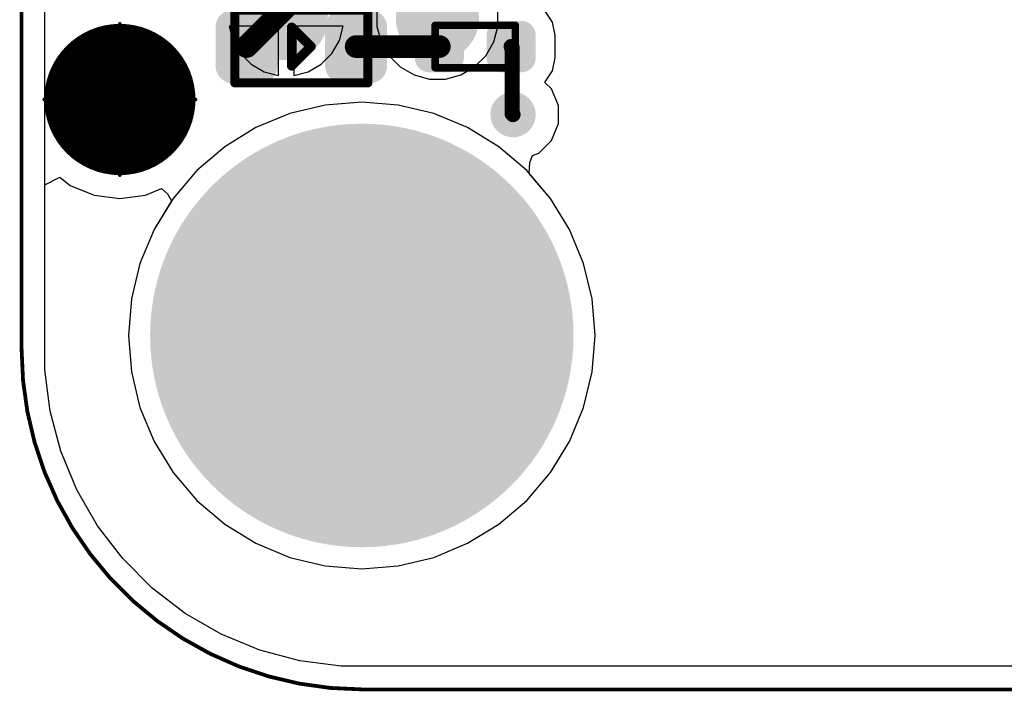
# Model space of a CAD drawing. Header units: inches. Extents: x 0 to 41, y 0 to 25.4.
# Tile 1 of 12: x 0 to 13, y 0 to 8.9. Entities that reach past the tile are written whole.
import ezdxf

# ---------------------------------------------------------------- set-up
doc = ezdxf.new("R2010")
doc.units = ezdxf.units.IN
for name, color, linetype in [('Board', 56, 'Continuous'), ('BOTTOM', 5, 'Continuous'), ('Bottom Solder', 6, 'Continuous'), ('Pad Holes', 156, 'Continuous'), ('TOP', 1, 'Continuous'), ('Top Assembly', 56, 'Continuous'), ('Top Solder', 216, 'Continuous'), ('Via Holes', 16, 'Continuous')]:
    doc.layers.add(name, color=color, linetype=linetype)

# ---------------------------------------------------------------- blocks, each defined once
blk = doc.blocks.new('F_____________1___F_________1_1877')
at = {"layer": 'TOP'}
h = blk.add_hatch(color=1, dxfattribs=at)
edge = h.paths.add_edge_path()
edge.add_arc((0, 0), 0.5, 0, 360)
at = {"layer": 'Top Solder'}
h = blk.add_hatch(color=216, dxfattribs=at)
edge = h.paths.add_edge_path()
edge.add_arc((0, 0), 1, 0, 360)
at = {"layer": 'TOP'}
for points, const_width in [([(0.5, 0, 1), (-0.5, 0, 1)], 1), ([(-0.75, 0, 1), (-0.25, 0, 1)], 0.5), ([(0.25, 0, 1), (0.75, 0, 1)], 0.5)]:
    blk.add_lwpolyline(points, format="xyb", close=True, dxfattribs=dict(at, const_width=const_width))
at = {"layer": 'Top Assembly', "const_width": 0.05}
for points in [[(0, 0), (0, 1)], [(0, 0), (-1, 0)], [(1, 0), (0, 0)], [(0, -1), (0, 0)]]:
    blk.add_lwpolyline(points, dxfattribs=at)
at = {"layer": 'Top Assembly'}
for points, const_width in [([(-0.012, 1, 1), (0.012, 1, 1)], 0.025), ([(0.5, 0, 1), (-0.5, 0, 1)], 0.05), ([(-1.012, 0, 1), (-0.988, 0, 1)], 0.025), ([(-0.512, 0, 1), (-0.487, 0, 1)], 0.025), ([(-0.012, 0, 1), (0.012, 0, 1)], 0.025), ([(-0.012, 0, 1), (0.012, 0, 1)], 0.025), ([(-0.012, 0, 1), (0.012, 0, 1)], 0.025), ([(-0.012, 0, 1), (0.012, 0, 1)], 0.025), ([(0.487, 0, 1), (0.512, 0, 1)], 0.025), ([(0.988, 0, 1), (1.012, 0, 1)], 0.025), ([(-0.012, -1, 1), (0.012, -1, 1)], 0.025)]:
    blk.add_lwpolyline(points, format="xyb", close=True, dxfattribs=dict(at, const_width=const_width))
blk = doc.blocks.new('LEDC1608X80N_AK_1882')
at = {"layer": 'TOP'}
h = blk.add_hatch(color=1, dxfattribs=at)
edge = h.paths.add_edge_path()
edge.add_arc((-0.545, -0.255), 0.18, 270, 360)
edge.add_line((-0.365, -0.255), (-0.365, 0.255))
edge.add_arc((-0.545, 0.255), 0.18, 0, 90)
edge.add_line((-0.545, 0.435), (-0.905, 0.435))
edge.add_arc((-0.905, 0.255), 0.18, 90, 180)
edge.add_line((-1.085, 0.255), (-1.085, -0.255))
edge.add_arc((-0.905, -0.255), 0.18, 180, 270)
edge.add_line((-0.905, -0.435), (-0.545, -0.435))
h = blk.add_hatch(color=1, dxfattribs=at)
edge = h.paths.add_edge_path()
edge.add_arc((0.545, 0.255), 0.18, 90, 180)
edge.add_line((0.365, 0.255), (0.365, -0.255))
edge.add_arc((0.545, -0.255), 0.18, 180, 270)
edge.add_line((0.545, -0.435), (0.905, -0.435))
edge.add_arc((0.905, -0.255), 0.18, 270, 360)
edge.add_line((1.085, -0.255), (1.085, 0.255))
edge.add_arc((0.905, 0.255), 0.18, 0, 90)
edge.add_line((0.905, 0.435), (0.545, 0.435))
at = {"layer": 'Top Solder'}
h = blk.add_hatch(color=216, dxfattribs=at)
edge = h.paths.add_edge_path()
edge.add_arc((-0.545, -0.255), 0.23, 270, 360)
edge.add_line((-0.315, -0.255), (-0.315, 0.255))
edge.add_arc((-0.545, 0.255), 0.23, 0, 90)
edge.add_line((-0.545, 0.485), (-0.905, 0.485))
edge.add_arc((-0.905, 0.255), 0.23, 90, 180)
edge.add_line((-1.135, 0.255), (-1.135, -0.255))
edge.add_arc((-0.905, -0.255), 0.23, 180, 270)
edge.add_line((-0.905, -0.485), (-0.545, -0.485))
h = blk.add_hatch(color=216, dxfattribs=at)
edge = h.paths.add_edge_path()
edge.add_arc((0.545, 0.255), 0.23, 90, 180)
edge.add_line((0.315, 0.255), (0.315, -0.255))
edge.add_arc((0.545, -0.255), 0.23, 180, 270)
edge.add_line((0.545, -0.485), (0.905, -0.485))
edge.add_arc((0.905, -0.255), 0.23, 270, 360)
edge.add_line((1.135, -0.255), (1.135, 0.255))
edge.add_arc((0.905, 0.255), 0.23, 0, 90)
edge.add_line((0.905, 0.485), (0.545, 0.485))
at = {"layer": 'Top Assembly'}
for points, const_width in [([(0.88, 0.48), (-0.88, 0.48)], 0.12), ([(-0.88, 0.48), (-0.88, -0.48)], 0.12), ([(0.88, -0.48), (0.88, 0.48)], 0.12), ([(0.127, 0.254), (-0.127, 0)], 0.127), ([(0.127, 0.254), (0.127, -0.254)], 0.127), ([(0.127, -0.254), (-0.127, 0)], 0.127), ([(0.88, -0.48), (-0.88, -0.48)], 0.12)]:
    blk.add_lwpolyline(points, dxfattribs=dict(at, const_width=const_width))
for points, const_width in [([(-0.91, 0.48, 1), (-0.85, 0.48, 1)], 0.06), ([(-0.91, 0.48, 1), (-0.85, 0.48, 1)], 0.06), ([(0.85, 0.48, 1), (0.91, 0.48, 1)], 0.06), ([(0.85, 0.48, 1), (0.91, 0.48, 1)], 0.06), ([(0.095, 0.254, 1), (0.159, 0.254, 1)], 0.0635), ([(0.095, 0.254, 1), (0.159, 0.254, 1)], 0.0635), ([(-0.159, 0, 1), (-0.095, 0, 1)], 0.0635), ([(-0.159, 0, 1), (-0.095, 0, 1)], 0.0635), ([(0.095, -0.254, 1), (0.159, -0.254, 1)], 0.0635), ([(0.095, -0.254, 1), (0.159, -0.254, 1)], 0.0635), ([(-0.91, -0.48, 1), (-0.85, -0.48, 1)], 0.06), ([(-0.91, -0.48, 1), (-0.85, -0.48, 1)], 0.06), ([(0.85, -0.48, 1), (0.91, -0.48, 1)], 0.06), ([(0.85, -0.48, 1), (0.91, -0.48, 1)], 0.06)]:
    blk.add_lwpolyline(points, format="xyb", close=True, dxfattribs=dict(at, const_width=const_width))
blk = doc.blocks.new('RES_0402_1883')
at = {"layer": 'TOP'}
h = blk.add_hatch(color=1, dxfattribs=at)
edge = h.paths.add_edge_path()
edge.add_arc((-0.34, -0.15), 0.14, 270, 360)
edge.add_line((-0.2, -0.15), (-0.2, 0.15))
edge.add_arc((-0.34, 0.15), 0.14, 0, 90)
edge.add_line((-0.34, 0.29), (-0.61, 0.29))
edge.add_arc((-0.61, 0.15), 0.14, 90, 180)
edge.add_line((-0.75, 0.15), (-0.75, -0.15))
edge.add_arc((-0.61, -0.15), 0.14, 180, 270)
edge.add_line((-0.61, -0.29), (-0.34, -0.29))
h = blk.add_hatch(color=1, dxfattribs=at)
edge = h.paths.add_edge_path()
edge.add_arc((0.34, 0.15), 0.14, 90, 180)
edge.add_line((0.2, 0.15), (0.2, -0.15))
edge.add_arc((0.34, -0.15), 0.14, 180, 270)
edge.add_line((0.34, -0.29), (0.61, -0.29))
edge.add_arc((0.61, -0.15), 0.14, 270, 360)
edge.add_line((0.75, -0.15), (0.75, 0.15))
edge.add_arc((0.61, 0.15), 0.14, 0, 90)
edge.add_line((0.61, 0.29), (0.34, 0.29))
at = {"layer": 'Top Solder'}
h = blk.add_hatch(color=216, dxfattribs=at)
edge = h.paths.add_edge_path()
edge.add_arc((-0.34, -0.15), 0.19, 270, 360)
edge.add_line((-0.15, -0.15), (-0.15, 0.15))
edge.add_arc((-0.34, 0.15), 0.19, 0, 90)
edge.add_line((-0.34, 0.34), (-0.61, 0.34))
edge.add_arc((-0.61, 0.15), 0.19, 90, 180)
edge.add_line((-0.8, 0.15), (-0.8, -0.15))
edge.add_arc((-0.61, -0.15), 0.19, 180, 270)
edge.add_line((-0.61, -0.34), (-0.34, -0.34))
h = blk.add_hatch(color=216, dxfattribs=at)
edge = h.paths.add_edge_path()
edge.add_arc((0.34, 0.15), 0.19, 90, 180)
edge.add_line((0.15, 0.15), (0.15, -0.15))
edge.add_arc((0.34, -0.15), 0.19, 180, 270)
edge.add_line((0.34, -0.34), (0.61, -0.34))
edge.add_arc((0.61, -0.15), 0.19, 270, 360)
edge.add_line((0.8, -0.15), (0.8, 0.15))
edge.add_arc((0.61, 0.15), 0.19, 0, 90)
edge.add_line((0.61, 0.34), (0.34, 0.34))
at = {"layer": 'Top Assembly', "const_width": 0.1}
for points in [[(-0.53, 0.28), (-0.53, -0.28)], [(0.53, 0.28), (-0.53, 0.28)], [(0.53, 0.28), (0.53, -0.28)], [(0.53, -0.28), (-0.53, -0.28)]]:
    blk.add_lwpolyline(points, dxfattribs=at)
at = {"layer": 'Top Assembly', "const_width": 0.05}
for points in [[(-0.555, 0.28, 1), (-0.505, 0.28, 1)], [(-0.555, 0.28, 1), (-0.505, 0.28, 1)], [(0.505, 0.28, 1), (0.555, 0.28, 1)], [(0.505, 0.28, 1), (0.555, 0.28, 1)], [(-0.555, -0.28, 1), (-0.505, -0.28, 1)], [(-0.555, -0.28, 1), (-0.505, -0.28, 1)], [(0.505, -0.28, 1), (0.555, -0.28, 1)], [(0.505, -0.28, 1), (0.555, -0.28, 1)]]:
    blk.add_lwpolyline(points, format="xyb", close=True, dxfattribs=at)
blk = doc.blocks.new('TP_1_00MM_B_1893')
at = {"layer": 'BOTTOM'}
h = blk.add_hatch(color=5, dxfattribs=at)
edge = h.paths.add_edge_path()
edge.add_arc((0, 0), 0.5, 0, 360)
at = {"layer": 'Bottom Solder'}
h = blk.add_hatch(color=6, dxfattribs=at)
edge = h.paths.add_edge_path()
edge.add_arc((0, 0), 0.55, 0, 360)
blk = doc.blocks.new('TP_1_00MM_B_1897')
at = {"layer": 'BOTTOM'}
h = blk.add_hatch(color=5, dxfattribs=at)
edge = h.paths.add_edge_path()
edge.add_arc((0, 0), 0.5, 0, 360)
at = {"layer": 'Bottom Solder'}
h = blk.add_hatch(color=6, dxfattribs=at)
edge = h.paths.add_edge_path()
edge.add_arc((0, 0), 0.55, 0, 360)

msp = doc.modelspace()

# ---------------------------------------------------------------- hatches: boundary and pattern name
at = {"layer": 'BOTTOM'}
h = msp.add_hatch(color=5, dxfattribs=at)
edge = h.paths.add_edge_path()
edge.add_arc((6.5, 7.6), 0.3, 0, 360)
h = msp.add_hatch(color=5, dxfattribs=at)
edge = h.paths.add_edge_path()
edge.add_arc((4.5, 4.68), 1.5, 0, 360)
at = {"layer": 'Bottom Solder'}
h = msp.add_hatch(color=6, dxfattribs=at)
edge = h.paths.add_edge_path()
edge.add_arc((4.5, 4.68), 2.8, 0, 360)
at = {"layer": 'Pad Holes'}
h = msp.add_hatch(color=7, dxfattribs=at)
edge = h.paths.add_edge_path()
edge.add_arc((4.5, 4.68), 1.6, 0, 360)
at = {"layer": 'TOP'}
h = msp.add_hatch(color=1, dxfattribs=at)
edge = h.paths.add_edge_path()
edge.add_arc((6.5, 7.6), 0.3, 0, 360)
h = msp.add_hatch(color=1, dxfattribs=at)
edge = h.paths.add_edge_path()
edge.add_arc((4.5, 4.68), 1.5, 0, 360)
at = {"layer": 'Top Solder'}
h = msp.add_hatch(color=216, dxfattribs=at)
edge = h.paths.add_edge_path()
edge.add_arc((4.5, 4.68), 2.8, 0, 360)
at = {"layer": 'Via Holes'}
h = msp.add_hatch(color=7, dxfattribs=at)
edge = h.paths.add_edge_path()
edge.add_arc((6.5, 7.6), 0.15, 0, 360)

# ---------------------------------------------------------------- linework, layer by layer
at = {"layer": 'Board', "const_width": 0.05}
for points in [[(0, 4.5), (0, 20.86)], [(4.5, 0), (36.5, 0)]]:
    msp.add_lwpolyline(points, dxfattribs=at)
at = {"layer": 'Board', "const_width": 0.025}
for points in [[(-0.012, 4.5, 1), (0.013, 4.5, 1)], [(-0.012, 4.5, 1), (0.013, 4.5, 1)], [(4.488, 0, 1), (4.513, 0, 1)], [(4.488, 0, 1), (4.513, 0, 1)]]:
    msp.add_lwpolyline(points, format="xyb", close=True, dxfattribs=at)
at = {"layer": 'Board', "const_width": 0.05}
msp.add_lwpolyline([(4.5, 0, -0.414214), (0, 4.5)], format="xyb", dxfattribs=at)
at = {"layer": 'BOTTOM'}
for p, q in [((0.306, 4.5), (0.306, 20.86)), ((4.7, 8.975), (4.7, 8.765)), ((6.3, 8.765), (6.3, 8.975)), ((3.4, 8.77), (2.746, 8.77)), ((2.746, 8.77), (2.797, 8.579)), ((3.4, 8.116), (3.4, 8.77)), ((4.254, 8.77), (3.6, 8.77)), ((3.6, 8.77), (3.6, 8.116)), ((4.203, 8.579), (4.254, 8.77)), ((4.7, 8.765), (4.755, 8.561)), ((6.246, 8.561), (6.3, 8.765)), ((2.797, 8.579), (2.897, 8.407)), ((4.103, 8.407), (4.203, 8.579)), ((4.755, 8.561), (4.86, 8.379)), ((6.14, 8.379), (6.246, 8.561)), ((2.897, 8.407), (3.037, 8.267)), ((3.963, 8.267), (4.103, 8.407)), ((4.86, 8.379), (5.009, 8.23)), ((5.991, 8.23), (6.14, 8.379)), ((3.037, 8.267), (3.209, 8.167)), ((3.791, 8.167), (3.963, 8.267)), ((5.009, 8.23), (5.191, 8.125)), ((5.809, 8.125), (5.991, 8.23)), ((3.209, 8.167), (3.4, 8.116)), ((3.6, 8.116), (3.791, 8.167)), ((5.191, 8.125), (5.395, 8.07)), ((5.605, 8.07), (5.809, 8.125)), ((5.395, 8.07), (5.605, 8.07)), ((4.017, 7.727), (3.547, 7.614)), ((4.5, 7.765), (4.017, 7.727)), ((4.983, 7.727), (4.5, 7.765)), ((5.453, 7.614), (4.983, 7.727)), ((3.547, 7.614), (3.1, 7.428)), ((5.9, 7.428), (5.453, 7.614)), ((3.1, 7.428), (2.687, 7.175)), ((6.313, 7.175), (5.9, 7.428)), ((2.687, 7.175), (2.319, 6.861)), ((6.681, 6.861), (6.313, 7.175)), ((2.319, 6.861), (2.005, 6.493)), ((6.995, 6.493), (6.681, 6.861)), ((2.005, 6.493), (1.752, 6.08)), ((7.248, 6.08), (6.995, 6.493)), ((1.752, 6.08), (1.566, 5.633)), ((7.434, 5.633), (7.248, 6.08)), ((1.566, 5.633), (1.453, 5.163)), ((7.547, 5.163), (7.434, 5.633)), ((1.453, 5.163), (1.416, 4.68)), ((7.585, 4.68), (7.547, 5.163)), ((1.416, 4.68), (1.453, 4.197)), ((7.547, 4.197), (7.585, 4.68)), ((0.306, 4.225), (0.306, 4.5)), ((0.378, 3.68), (0.306, 4.225)), ((1.453, 4.197), (1.566, 3.727)), ((7.434, 3.727), (7.547, 4.197)), ((0.52, 3.149), (0.378, 3.68)), ((1.566, 3.727), (1.752, 3.28)), ((7.248, 3.28), (7.434, 3.727)), ((1.752, 3.28), (2.005, 2.867)), ((6.995, 2.867), (7.248, 3.28)), ((0.73, 2.641), (0.52, 3.149)), ((2.005, 2.867), (2.319, 2.499)), ((6.681, 2.499), (6.995, 2.867)), ((1.005, 2.165), (0.73, 2.641)), ((2.319, 2.499), (2.687, 2.185)), ((6.313, 2.185), (6.681, 2.499)), ((1.34, 1.729), (1.005, 2.165)), ((2.687, 2.185), (3.1, 1.932)), ((5.9, 1.932), (6.313, 2.185)), ((3.1, 1.932), (3.547, 1.746)), ((5.453, 1.746), (5.9, 1.932)), ((1.729, 1.34), (1.34, 1.729)), ((3.547, 1.746), (4.017, 1.633)), ((4.983, 1.633), (5.453, 1.746)), ((4.017, 1.633), (4.5, 1.596)), ((4.5, 1.596), (4.983, 1.633)), ((2.165, 1.005), (1.729, 1.34)), ((2.641, 0.73), (2.165, 1.005)), ((3.149, 0.52), (2.641, 0.73)), ((3.68, 0.378), (3.149, 0.52)), ((4.225, 0.306), (3.68, 0.378)), ((4.5, 0.306), (4.225, 0.306)), ((15.79, 0.306), (4.5, 0.306))]:
    msp.add_line(p, q, dxfattribs=at)
at = {"layer": 'TOP'}
for p, q in [((7.024, 8.822), (6.927, 8.967)), ((7.059, 8.65), (7.024, 8.822)), ((7.059, 8.35), (7.059, 8.65)), ((7.024, 8.178), (7.059, 8.35)), ((6.927, 8.033), (7.024, 8.178)), ((6.926, 8.022), (6.927, 8.033)), ((7.009, 7.94), (6.926, 8.022)), ((7.1, 7.719), (7.009, 7.94)), ((7.1, 7.481), (7.1, 7.719)), ((7.009, 7.26), (7.1, 7.481)), ((6.84, 7.091), (7.009, 7.26)), ((6.723, 6.966), (6.759, 7.058)), ((6.759, 7.058), (6.84, 7.091)), ((6.714, 6.823), (6.723, 6.966)), ((6.995, 6.493), (6.714, 6.823)), ((0.306, 6.672), (0.506, 6.771)), ((0.306, 4.5), (0.306, 6.672)), ((0.506, 6.771), (0.644, 6.664)), ((0.644, 6.664), (0.961, 6.533)), ((0.961, 6.533), (1.3, 6.489)), ((1.3, 6.489), (1.639, 6.533)), ((1.639, 6.533), (1.852, 6.622)), ((1.852, 6.622), (1.932, 6.554)), ((1.932, 6.554), (1.984, 6.46)), ((1.984, 6.46), (1.752, 6.08)), ((7.248, 6.08), (6.995, 6.493)), ((1.752, 6.08), (1.566, 5.633)), ((7.434, 5.633), (7.248, 6.08)), ((1.566, 5.633), (1.453, 5.163)), ((7.547, 5.163), (7.434, 5.633)), ((1.453, 5.163), (1.416, 4.68)), ((7.585, 4.68), (7.547, 5.163)), ((1.416, 4.68), (1.453, 4.197)), ((7.547, 4.197), (7.585, 4.68)), ((0.306, 4.225), (0.306, 4.5)), ((0.378, 3.68), (0.306, 4.225)), ((1.453, 4.197), (1.566, 3.727)), ((7.434, 3.727), (7.547, 4.197)), ((0.52, 3.149), (0.378, 3.68)), ((1.566, 3.727), (1.752, 3.28)), ((7.248, 3.28), (7.434, 3.727)), ((1.752, 3.28), (2.005, 2.867)), ((6.995, 2.867), (7.248, 3.28)), ((0.73, 2.641), (0.52, 3.149)), ((2.005, 2.867), (2.319, 2.499)), ((6.681, 2.499), (6.995, 2.867)), ((1.005, 2.165), (0.73, 2.641)), ((2.319, 2.499), (2.687, 2.185)), ((6.313, 2.185), (6.681, 2.499)), ((1.34, 1.729), (1.005, 2.165)), ((2.687, 2.185), (3.1, 1.932)), ((5.9, 1.932), (6.313, 2.185)), ((3.1, 1.932), (3.547, 1.746)), ((5.453, 1.746), (5.9, 1.932)), ((1.729, 1.34), (1.34, 1.729)), ((3.547, 1.746), (4.017, 1.633)), ((4.983, 1.633), (5.453, 1.746)), ((4.017, 1.633), (4.5, 1.596)), ((4.5, 1.596), (4.983, 1.633)), ((2.165, 1.005), (1.729, 1.34)), ((2.641, 0.73), (2.165, 1.005)), ((3.149, 0.52), (2.641, 0.73)), ((3.68, 0.378), (3.149, 0.52)), ((4.225, 0.306), (3.68, 0.378)), ((4.5, 0.306), (4.225, 0.306)), ((15.725, 0.306), (4.5, 0.306))]:
    msp.add_line(p, q, dxfattribs=at)
for points, const_width in [([(2.975, 8.5), (3.98, 9.505)], 0.3), ([(4.425, 8.5), (5.525, 8.5)], 0.3), ([(6.475, 8.5), (6.488, 8.488)], 0.2), ([(6.488, 7.612), (6.488, 8.488)], 0.2), ([(6.488, 7.612), (6.5, 7.6)], 0.2)]:
    msp.add_lwpolyline(points, dxfattribs=dict(at, const_width=const_width))
for points, const_width in [([(2.9, 8.5, 1), (3.05, 8.5, 1)], 0.15), ([(4.35, 8.5, 1), (4.5, 8.5, 1)], 0.15), ([(5.45, 8.5, 1), (5.6, 8.5, 1)], 0.15), ([(6.425, 8.5, 1), (6.525, 8.5, 1)], 0.1), ([(6.438, 8.488, 1), (6.538, 8.488, 1)], 0.1), ([(6.438, 8.488, 1), (6.538, 8.488, 1)], 0.1), ([(6.438, 7.612, 1), (6.538, 7.612, 1)], 0.1), ([(6.438, 7.612, 1), (6.538, 7.612, 1)], 0.1), ([(6.45, 7.6, 1), (6.55, 7.6, 1)], 0.1)]:
    msp.add_lwpolyline(points, format="xyb", close=True, dxfattribs=dict(at, const_width=const_width))

# ---------------------------------------------------------------- block references
for name, p, rotation in [('TP_1_00MM_B_1897', (3.5, 8.87), 90), ('LEDC1608X80N_AK_1882', (3.7, 8.5), 180), ('F_____________1___F_________1_1877', (1.3, 7.8), 270), ('RES_0402_1883', (6, 8.5), 180)]:
    msp.add_blockref(name, p, dxfattribs=dict(rotation=rotation))
msp.add_blockref('TP_1_00MM_B_1893', (5.5, 8.87))

doc.saveas('drawing.dxf')
